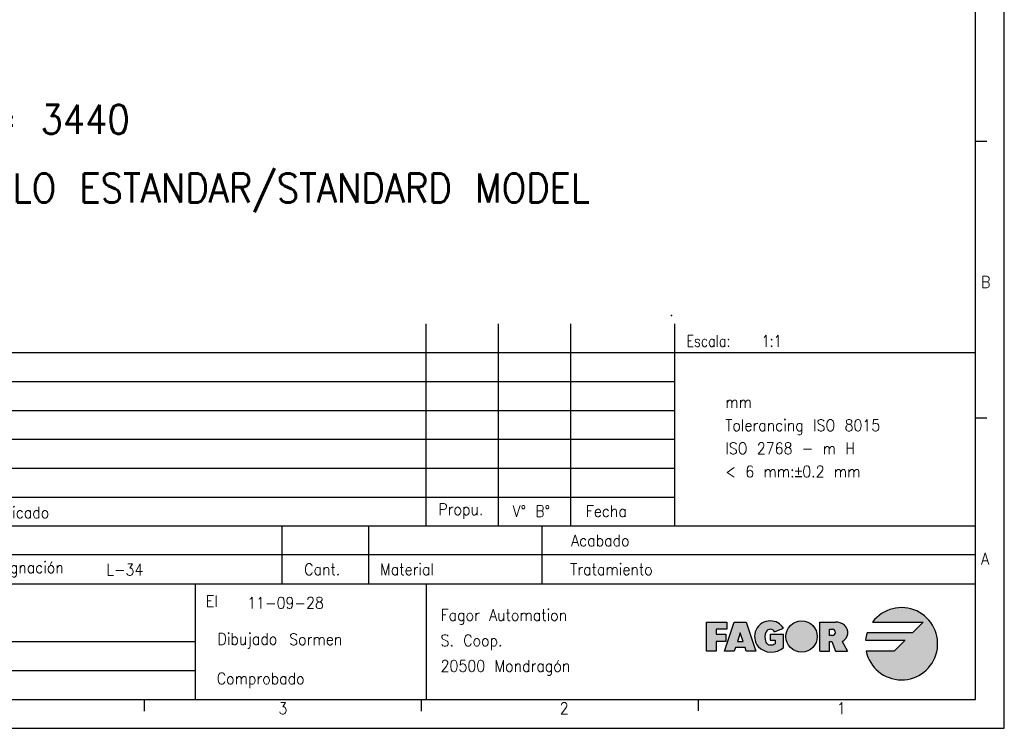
# Model space of a CAD drawing. Header units: inches. Extents: x -235 to 4616, y -109 to 485.
# Tile 13 of 30: x 434 to 605, y -109 to 13. Entities that reach past the tile are written whole.
import ezdxf

# ---------------------------------------------------------------- set-up
doc = ezdxf.new("R2010")
doc.units = ezdxf.units.IN
doc.layers.add('1', color=7, linetype='Continuous')
doc.styles.add('CONVERTER_11', font='txt.shx', dxfattribs={"width": 0.9})
doc.styles.add('CONVERTER_13', font='txt.shx', dxfattribs={"width": 0.81})

# ---------------------------------------------------------------- blocks, each defined once
blk = doc.blocks.new('tolerancias__43', base_point=(547.2149843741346, -37.82507050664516))
at = {"layer": '1', "color": 7}
blk.add_point((547.2149843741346, -37.82507050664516), dxfattribs=at)
blk = doc.blocks.new('tolerancias__44', base_point=(547.8144653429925, -74.22039922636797))
at = {"layer": '1', "color": 7}
blk.add_point((547.8144653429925, -74.22039922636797), dxfattribs=at)
blk = doc.blocks.new('Marco_a1', base_point=(184.8144653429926, 187.7796007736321))
at = {"layer": '1', "linetype": 'Continuous'}
h = blk.add_hatch(color=2, dxfattribs=at)
edge = h.paths.add_edge_path()
edge.add_line((590.7861250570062, -90.84599406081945), (588.9111250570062, -92.72099406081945))
edge.add_line((588.9111250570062, -92.72099406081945), (581.0740050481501, -92.72099406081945))
edge.add_arc((587.0361250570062, -94.59599406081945), 6.250000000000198, 162.5423968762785, 174.2608295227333)
edge.add_line((580.8174535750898, -93.97099406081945), (587.6611250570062, -93.97099406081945))
edge.add_line((587.6611250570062, -93.97099406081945), (585.7861250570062, -95.84599406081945))
edge.add_line((585.7861250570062, -95.84599406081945), (580.9124007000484, -95.84599406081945))
edge.add_arc((587.0361250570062, -94.59599406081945), 6.249999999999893, 191.5369590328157, 503.130102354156)
edge.add_line((582.0361250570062, -90.84599406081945), (590.7861250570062, -90.84599406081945))
blk.add_hatch(color=2, dxfattribs=at).paths.add_polyline_path([(556.8277917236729, -92.09599406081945), (554.9527917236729, -92.09599406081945), (554.9527917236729, -92.92932739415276), (556.6194583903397, -92.92932739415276), (556.6194583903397, -93.76266072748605), (556.6194583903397, -94.17932739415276), (554.9527917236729, -94.17932739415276), (554.9527917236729, -95.84599406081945), (553.2861250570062, -95.84599406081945), (553.2861250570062, -90.84599406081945), (556.8277917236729, -90.84599406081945)])
h = blk.add_hatch(color=2, dxfattribs=at)
h.paths.add_polyline_path([(560.1611250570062, -95.84599406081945), (559.9527917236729, -95.22099406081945), (558.2861250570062, -95.22099406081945), (558.0777917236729, -95.84599406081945), (556.4111250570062, -95.84599406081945), (558.0777917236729, -90.84599406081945), (560.1611250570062, -90.84599406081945), (561.8277917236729, -95.84599406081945)])
h.paths.add_polyline_path([(559.1194583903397, -92.72099406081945), (558.6333472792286, -94.17932739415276), (559.6055695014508, -94.17932739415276)], flags=16)
h = blk.add_hatch(color=2, dxfattribs=at)
edge = h.paths.add_edge_path()
edge.add_line((564.3312465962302, -92.92932739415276), (564.3312465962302, -93.97099406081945))
edge.add_line((564.3312465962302, -93.97099406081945), (565.1645799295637, -93.97099406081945))
edge.add_line((565.1645799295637, -93.97099406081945), (565.1645799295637, -94.59599406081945))
edge.add_arc((564.3312465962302, -93.03349406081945), 1.770833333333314, 270, 298.0724869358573, ccw=False)
edge.add_arc((564.3312465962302, -93.97099406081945), 0.8333333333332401, 202.6198649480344, 270, ccw=False)
edge.add_arc((565.5812465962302, -93.45016072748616), 2.187499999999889, 154.6230664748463, 202.619864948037, ccw=False)
edge.add_arc((564.3288787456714, -92.92933074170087), 0.835386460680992, 29.91899816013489, 150.0810018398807, ccw=False)
edge.add_line((565.0529344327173, -92.51266072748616), (566.6099690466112, -91.88766072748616))
edge.add_arc((564.3277917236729, -93.34599406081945), 2.708333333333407, 32.57897039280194, 90)
edge.add_arc((564.3277917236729, -93.34599406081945), 2.7083333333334, 90, 219.5977388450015)
edge.add_arc((564.506467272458, -92.95005454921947), 3.104272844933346, 223.1289646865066, 312.983270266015)
edge.add_line((566.622913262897, -95.22099406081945), (566.622913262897, -92.92932739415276))
edge.add_line((566.622913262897, -92.92932739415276), (564.3312465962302, -92.92932739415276))
h = blk.add_hatch(color=2, dxfattribs=at)
edge = h.paths.add_edge_path()
edge.add_arc((569.7442851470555, -93.34599406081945), 2.708333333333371, 0, 360)
h = blk.add_hatch(color=2, dxfattribs=at)
edge = h.paths.add_edge_path()
edge.add_arc((576.1012248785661, -92.66967744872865), 1.643411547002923, -66.7233294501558, 50.761309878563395, ccw=False)
edge.add_line((576.7506542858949, -94.17932739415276), (577.6772287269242, -95.84599406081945))
edge.add_line((577.6772287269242, -95.84599406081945), (575.595503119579, -95.84599406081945))
edge.add_line((575.595503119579, -95.84599406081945), (574.970503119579, -94.17932739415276))
edge.add_line((574.970503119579, -94.17932739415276), (574.5538364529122, -94.17932739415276))
edge.add_line((574.5538364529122, -94.17932739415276), (574.5538364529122, -95.84599406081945))
edge.add_line((574.5538364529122, -95.84599406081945), (572.8871697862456, -95.84599406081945))
edge.add_line((572.8871697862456, -95.84599406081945), (572.8871697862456, -90.84599406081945))
edge.add_line((572.8871697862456, -90.84599406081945), (574.5538364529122, -90.84599406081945))
edge.add_line((574.5538364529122, -90.84599406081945), (575.595503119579, -90.84599406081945))
edge.add_arc((575.595503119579, -93.28889939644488), 2.442905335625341, 50.76130987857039, 90, ccw=False)
edge = h.paths.add_edge_path(flags=16)
edge.add_arc((575.0746697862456, -92.61682739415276), 0.5208333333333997, 270, 450)
edge.add_line((575.0746697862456, -92.09599406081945), (574.5538364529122, -92.09599406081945))
edge.add_line((574.5538364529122, -92.09599406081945), (574.5538364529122, -93.13766072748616))
edge.add_line((574.5538364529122, -93.13766072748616), (575.0746697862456, -93.13766072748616))
at = {"layer": '1', "color": 2, "linetype": 'Continuous'}
for p, q in [((604.8144653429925, -109.220399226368), (604.8144653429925, 484.7796007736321)), ((601.8144653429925, -7.68706589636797), (599.8144653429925, -7.68706589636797)), ((414.8144653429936, -44.22039922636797), (599.8144653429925, -44.22039922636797)), ((414.8144653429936, -49.22039922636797), (547.8144653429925, -49.22039922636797)), ((414.8144653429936, -54.22039922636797), (547.8144653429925, -54.22039922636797)), ((601.8144653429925, -55.55373255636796), (599.8144653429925, -55.55373255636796)), ((414.8144653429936, -59.22039922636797), (547.8144653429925, -59.22039922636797)), ((414.8144653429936, -64.22039922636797), (547.8144653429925, -64.22039922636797)), ((414.8144653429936, -69.22039922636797), (547.8144653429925, -69.22039922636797)), ((599.8144653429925, -79.22039922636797), (414.8144653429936, -79.22039922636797)), ((553.2861250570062, -90.84599406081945), (556.8277917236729, -90.84599406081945)), ((553.2861250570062, -95.84599406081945), (553.2861250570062, -90.84599406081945)), ((556.4111250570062, -95.84599406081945), (558.0777917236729, -90.84599406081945)), ((556.8277917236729, -90.84599406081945), (556.8277917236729, -92.09599406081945)), ((558.0777917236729, -90.84599406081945), (560.1611250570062, -90.84599406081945)), ((560.1611250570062, -90.84599406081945), (561.8277917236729, -95.84599406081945)), ((565.0529344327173, -92.51266072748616), (566.6099690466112, -91.88766072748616)), ((572.8871697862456, -90.84599406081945), (574.5538364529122, -90.84599406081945)), ((572.8871697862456, -95.84599406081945), (572.8871697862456, -90.84599406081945)), ((574.5538364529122, -90.84599406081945), (575.595503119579, -90.84599406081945)), ((582.0361250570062, -90.84599406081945), (590.7861250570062, -90.84599406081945)), ((590.7861250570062, -90.84599406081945), (588.9111250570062, -92.72099406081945)), ((554.9527917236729, -92.09599406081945), (554.9527917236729, -92.92932739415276)), ((556.8277917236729, -92.09599406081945), (554.9527917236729, -92.09599406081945)), ((554.9527917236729, -92.92932739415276), (556.6194583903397, -92.92932739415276)), ((556.6194583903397, -92.92932739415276), (556.6194583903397, -93.76266072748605)), ((559.1194583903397, -92.72099406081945), (558.6333472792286, -94.17932739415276)), ((559.6055695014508, -94.17932739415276), (559.1194583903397, -92.72099406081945)), ((564.3312465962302, -92.92932739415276), (566.622913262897, -92.92932739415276)), ((564.3312465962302, -92.92932739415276), (564.3312465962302, -93.97099406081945)), ((566.622913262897, -95.22099406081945), (566.622913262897, -92.92932739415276)), ((574.5538364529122, -92.09599406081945), (575.0746697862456, -92.09599406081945)), ((574.5538364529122, -93.13766072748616), (574.5538364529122, -92.09599406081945)), ((575.0746697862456, -93.13766072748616), (574.5538364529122, -93.13766072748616)), ((588.9111250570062, -92.72099406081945), (581.0740050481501, -92.72099406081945)), ((554.9527917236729, -94.17932739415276), (554.9527917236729, -95.84599406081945)), ((556.6194583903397, -94.17932739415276), (554.9527917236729, -94.17932739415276)), ((556.6194583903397, -93.76266072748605), (556.6194583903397, -94.17932739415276)), ((558.2861250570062, -95.22099406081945), (558.0777917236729, -95.84599406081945)), ((559.9527917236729, -95.22099406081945), (558.2861250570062, -95.22099406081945)), ((558.6333472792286, -94.17932739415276), (559.6055695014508, -94.17932739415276)), ((560.1611250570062, -95.84599406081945), (559.9527917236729, -95.22099406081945)), ((564.3312465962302, -93.97099406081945), (565.1645799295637, -93.97099406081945)), ((565.1645799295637, -93.97099406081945), (565.1645799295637, -94.59599406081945)), ((574.5538364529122, -95.84599406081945), (574.5538364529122, -94.17932739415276)), ((574.5538364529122, -94.17932739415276), (574.970503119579, -94.17932739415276)), ((574.970503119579, -94.17932739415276), (575.595503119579, -95.84599406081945)), ((576.7506542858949, -94.17932739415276), (577.6772287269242, -95.84599406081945)), ((580.8174535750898, -93.97099406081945), (587.6611250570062, -93.97099406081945)), ((587.6611250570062, -93.97099406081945), (585.7861250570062, -95.84599406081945)), ((554.9527917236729, -95.84599406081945), (553.2861250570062, -95.84599406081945)), ((558.0777917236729, -95.84599406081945), (556.4111250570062, -95.84599406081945)), ((561.8277917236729, -95.84599406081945), (560.1611250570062, -95.84599406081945)), ((572.8871697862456, -95.84599406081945), (574.5538364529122, -95.84599406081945)), ((575.595503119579, -95.84599406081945), (577.6772287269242, -95.84599406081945)), ((585.7861250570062, -95.84599406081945), (580.9124007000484, -95.84599406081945)), ((414.8144653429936, -99.22039922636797), (464.8144653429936, -99.22039922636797)), ((455.9909359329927, -104.2667880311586), (455.9909359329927, -106.2667880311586)), ((503.9321124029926, -104.2667880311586), (503.9321124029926, -106.2667880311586)), ((551.8732888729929, -104.220399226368), (551.8732888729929, -106.220399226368)), ((-235.1855346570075, -109.220399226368), (604.8144653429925, -109.220399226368))]:
    blk.add_line(p, q, dxfattribs=at)
at = {"layer": '1', "color": 7, "linetype": 'Continuous'}
for p, q in [((599.8144653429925, -104.220399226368), (599.8144653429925, 479.7796007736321)), ((504.8144653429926, -74.22039922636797), (504.8144653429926, -39.22039922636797)), ((517.3144653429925, -74.22039922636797), (517.3144653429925, -39.22039922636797)), ((529.8144653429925, -74.22039922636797), (529.8144653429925, -39.22039922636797)), ((547.8144653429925, -74.22039922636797), (547.8144653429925, -39.22039922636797)), ((414.8144653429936, -74.22039922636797), (599.8144653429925, -74.22039922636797)), ((479.8144653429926, -74.22039922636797), (479.8144653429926, -84.22039922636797)), ((494.8144653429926, -74.22039922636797), (494.8144653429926, -84.22039922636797)), ((524.8144653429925, -74.22039922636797), (524.8144653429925, -84.22039922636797)), ((414.8144653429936, -84.22039922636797), (599.8144653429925, -84.22039922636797)), ((464.8144653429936, -84.22039922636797), (464.8144653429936, -94.22039922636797)), ((504.8144653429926, -84.22039922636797), (504.8144653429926, -104.220399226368)), ((414.8144653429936, -94.22039922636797), (464.8144653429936, -94.22039922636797)), ((464.8144653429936, -94.22039922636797), (464.8144653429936, -99.22039922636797)), ((464.8144653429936, -99.22039922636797), (464.8144653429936, -104.220399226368)), ((-215.1855346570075, -104.2203992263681), (599.8144653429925, -104.220399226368))]:
    blk.add_line(p, q, dxfattribs=at)
at = {"layer": '1', "color": 2, "linetype": 'Continuous'}
blk.add_circle((569.7442851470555, -93.34599406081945), 2.708333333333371, dxfattribs=at)
for centre, radius, start, end in [((587.0361250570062, -94.59599406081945), 6.249999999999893, 191.5369590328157, 143.130102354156), ((564.3277917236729, -93.34599406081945), 2.7083333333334, 90, 219.5977388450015), ((564.3277917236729, -93.34599406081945), 2.708333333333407, 32.57897039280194, 90), ((575.595503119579, -93.28889939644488), 2.442905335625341, 50.76130987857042, 90), ((576.1012248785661, -92.66967744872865), 1.643411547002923, 293.2766705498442, 50.76130987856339), ((565.5812465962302, -93.45016072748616), 2.187499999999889, 154.6230664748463, 202.619864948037), ((564.3288787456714, -92.92933074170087), 0.835386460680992, 29.9189981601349, 150.0810018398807), ((575.0746697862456, -92.61682739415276), 0.5208333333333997, 270, 90), ((587.0361250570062, -94.59599406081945), 6.250000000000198, 162.5423968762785, 174.2608295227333), ((564.506467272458, -92.95005454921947), 3.104272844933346, 223.1289646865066, 312.983270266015), ((564.3312465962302, -93.97099406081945), 0.8333333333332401, 202.6198649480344, 270), ((564.3312465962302, -93.03349406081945), 1.770833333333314, 270, 298.0724869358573)]:
    blk.add_arc(centre, radius, start, end, dxfattribs=at)
at = {"layer": '1', "color": 2}
for s, style, width, p in [('Escala:   1:1', 'CONVERTER_13', 0.81, (549.8144653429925, -43.22039922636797)), ('El', 'CONVERTER_11', 0.9, (466.6709961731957, -88.22039922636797))]:
    blk.add_text(s, height=2, dxfattribs=dict(at, style=style, width=width)).set_placement(p)
at = {"layer": '1', "color": 2, "char_height": 2, "style": 'CONVERTER_11'}
for s, insert, attachment_point, line_spacing_factor in [('B', (600.8144653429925, -32.02039922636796), 4, 1.20048019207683), ('Modificado', (426.8411380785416, -71.88881551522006), 4, 1.32052821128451), ('Propu.', (506.9021583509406, -71.65264731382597), 4, 1.32052821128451), ('V° B°', (519.7389604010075, -71.65264731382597), 4, 1.20048019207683), ('Fecha', (532.4083241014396, -71.65264731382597), 4, 1.32052821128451), ('Acabado', (539.9804469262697, -76.72039922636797), 6, 1.32052821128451), ('A', (600.8144653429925, -79.88706589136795), 4, 1.20048019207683), ('Designación', (427.8144653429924, -81.72039922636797), 4, 1.32052821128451), ('Cant.', (486.8144653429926, -81.72039922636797), 5, 1.32052821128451), ('Material', (496.8144653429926, -81.72039922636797), 4, 1.32052821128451), ('Tratamiento', (543.9804469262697, -81.72039922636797), 6, 1.32052821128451), ('Fagor Automation\\PS. Coop.\\P20500 Mondragón', (507.2878943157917, -94.35581747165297), 4, 1.32052821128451), ('Dibujado', (479.0343105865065, -94.08862644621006), 6, 1.32052821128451), ('Comprobado', (483.7576746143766, -100.9375042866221), 6, 1.32052821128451), ('3', (479.2377337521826, -105.7667880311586), 4, 1.20048019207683), ('2', (527.9027006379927, -105.7667880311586), 4, 1.20048019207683), ('1', (575.8438771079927, -105.7667880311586), 4, 1.20048019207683)]:
    blk.add_mtext(s, dxfattribs=dict(at, insert=insert, attachment_point=attachment_point, line_spacing_factor=line_spacing_factor))
blk = doc.blocks.new('Top', base_point=(184.8144653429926, 187.7796007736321))
blk.add_blockref('Marco_a1', (184.8144653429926, 187.7796007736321))
blk = doc.blocks.new('_dummy_frame__45', base_point=(-235.1855346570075, -174.5728945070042))
blk.add_blockref('Top', (184.8144653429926, 187.7796007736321))
blk = doc.blocks.new('_dummy_frame__46', base_point=(-346.4995658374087, -309.5127608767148))
at = {"layer": '1'}
for name, p in [('_dummy_frame__45', (-235.1855346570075, -174.5728945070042)), ('tolerancias__43', (547.2149843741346, -37.82507050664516)), ('tolerancias__44', (547.8144653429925, -74.22039922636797))]:
    blk.add_blockref(name, p, dxfattribs=at)
at = {"layer": '1', "color": 2, "style": 'CONVERTER_11', "width": 0.9}
for s, height, p in [('CM = 3440', 5, (416.3629828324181, -6.36472707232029)), ('MODELO ESTANDAR/STANDARD MODEL', 5, (416.697213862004, -18.24275573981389)), ('L-34', 2, (449.456998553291, -82.7704903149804)), ('11-09-28', 2, (473.818146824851, -88.5197412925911)), ('Sormen', 2, (481.0997795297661, -94.81625236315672))]:
    blk.add_text(s, height=height, dxfattribs=at).set_placement(p)
at = {"layer": '1', "color": 2, "insert": (556.53543961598, -65.7993288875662), "char_height": 2, "attachment_point": 7, "line_spacing_factor": 1.20048019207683, "style": 'CONVERTER_11'}
blk.add_mtext('mm\\PTolerancing ISO 8015\\PISO 2768 - m H\\P< 6 mm:{\\Fgdt;`}0.2 mm', dxfattribs=at)

msp = doc.modelspace()

# ---------------------------------------------------------------- block references
at = {"layer": '1'}
msp.add_blockref('_dummy_frame__46', (-346.4995658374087, -309.5127608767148), dxfattribs=at)

doc.saveas('drawing.dxf')
